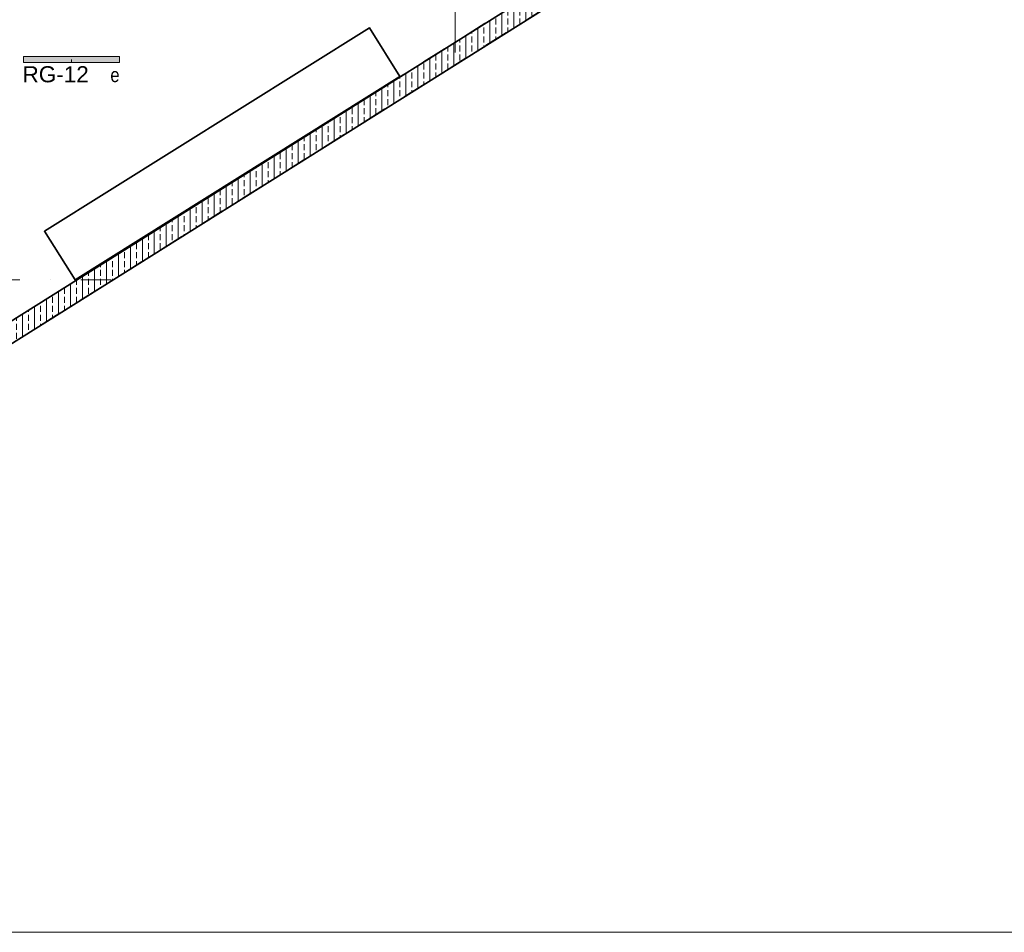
# Model space of a CAD drawing. Header units: metres. Extents: x -29 to 15534, y -4326 to 1447.
# Tile 13 of 48: x 12399 to 13427, y -4326 to -3373. Entities that reach past the tile are written whole.
import ezdxf

# ---------------------------------------------------------------- set-up
doc = ezdxf.new("R2010")
doc.units = ezdxf.units.M
doc.header["$MEASUREMENT"] = 0
doc.linetypes.add('8', pattern=[0.5, 0.25, -0.25])
doc.linetypes.add('DASHDOT', pattern=[25.4, 12.7, -6.35, 0, -6.35])
for name, color, linetype, lineweight in [('#elektryczne', 7, 'Continuous', 20), ('A_B.CIENKIE', 8, 'Continuous', 9), ('A_BUDYNKI', 8, 'Continuous', 13), ('A_HACZE', 8, 'Continuous', 5), ('A_OPISY', 8, 'Continuous', 18), ('A_OSIE', 8, 'Continuous', 13), ('EB_obwody', 8, 'Continuous', 13)]:
    doc.layers.add(name, color=color, linetype=linetype, lineweight=lineweight)
doc.layers.add('rexp_Oprawy', color=7, linetype='Continuous')
doc.styles.add('ARIAL', font='arial.ttf')
doc.styles.add('opisy okien', font='txt', dxfattribs={"height": 15})

# ---------------------------------------------------------------- blocks, each defined once
blk = doc.blocks.new('podkład')
at = {"layer": 'A_HACZE'}
h = blk.add_hatch(dxfattribs=at)
h.set_pattern_fill('ANSI33', color=8, scale=50, angle=45, style=0)
h.set_pattern_definition([(90, (14464.78, -9e-13), (-12.5, 0), []), (90, (14471.03, 6.25), (-12.5, 0), [6.25, -3.125])])
h.paths.add_polyline_path([(12250.3, -3799.3), (12239.6, -3782.4), (12973.5, -3321.1), (12973.5, -3344.7)])
at = {"layer": 'A_B.CIENKIE', "color": 8, "linetype": '8', "ltscale": 100}
for points in [[(11573.5, -2008.7), (11573.5, -4224.7), (12973.5, -3344.7), (12973.5, -2008.7)], [(11593.5, -2008.7), (11593.5, -4188.5), (12953.5, -3333.6), (12953.5, -2008.7)]]:
    blk.add_lwpolyline(points, dxfattribs=at)
at = {"layer": 'A_BUDYNKI', "color": 8, "lineweight": 35}
for points in [[(12250.3, -3799.3), (12239.6, -3782.4), (12973.5, -3321.1), (12973.5, -3344.7)], [(12796, -3432.3), (12457.1, -3644.7), (12425.2, -3593.9), (12764.2, -3381.5)]]:
    blk.add_lwpolyline(points, close=True, dxfattribs=at)
at = {"layer": 'A_OSIE', "color": 8, "linetype": 'DASHDOT', "ltscale": 5}
for p, q in [((12853.5, -3407.4), (12853.5, -2044.7)), ((11573.5, -3644.7), (12494.8, -3644.7))]:
    blk.add_line(p, q, dxfattribs=at)
blk = doc.blocks.new('rexp_lib_l_92')
at = {"layer": 'rexp_Oprawy', "linetype": 'Continuous', "lineweight": 18, "true_color": 0x007f00}
blk.add_hatch(color=96, dxfattribs=at).paths.add_polyline_path([(-3.1, -50), (3.1, -50), (3.1, 50), (-3.1, 50)])
at = {"layer": 'rexp_Oprawy', "color": 96, "linetype": 'Continuous', "lineweight": 18, "true_color": 0x007f00}
blk.add_lwpolyline([(-3.1, -50), (3.1, -50), (3.1, 50), (-3.1, 50)], close=True, dxfattribs=at)
at = {"layer": 'rexp_Oprawy', "color": 7, "linetype": 'Continuous', "lineweight": 18}
blk.add_lwpolyline([(-3.1, -50), (3.1, -50), (3.1, 50), (-3.1, 50)], close=True, dxfattribs=at)
blk.add_lwpolyline([(0, 0), (3.1, 0)], dxfattribs=at)

msp = doc.modelspace()

# ---------------------------------------------------------------- linework, layer by layer
at = {"layer": '#elektryczne', "color": 0, "linetype": 'Continuous'}
msp.add_line((15533.6, -4325.5), (9693.6, -4325.5), dxfattribs=at)

# ---------------------------------------------------------------- block references
at = {"layer": '#elektryczne', "color": 8, "linetype": 'Continuous', "lineweight": 18}
msp.add_blockref('podkład', (0, 0), dxfattribs=at)
at = {"layer": 'rexp_Oprawy', "color": 8, "linetype": 'Continuous', "lineweight": 18, "rotation": 270}
msp.add_blockref('rexp_lib_l_92', (12453.3, -3414.7), dxfattribs=at)

# ---------------------------------------------------------------- texts
at = {"layer": 'A_OPISY', "color": 0, "lineweight": 13, "insert": (12498.7, -3430.9, -377), "char_height": 15, "width": 16.385, "attachment_point": 5, "style": 'opisy okien'}
msp.add_mtext('{\\fArial Narrow|b0|i0|c238|p39;e}', dxfattribs=at)
at = {"layer": 'EB_obwody', "color": 5, "style": 'ARIAL'}
msp.add_text('RG-12', height=16.8, rotation=0, dxfattribs=at).set_placement((12402.3, -3438.5, -1500))

doc.saveas('drawing.dxf')
